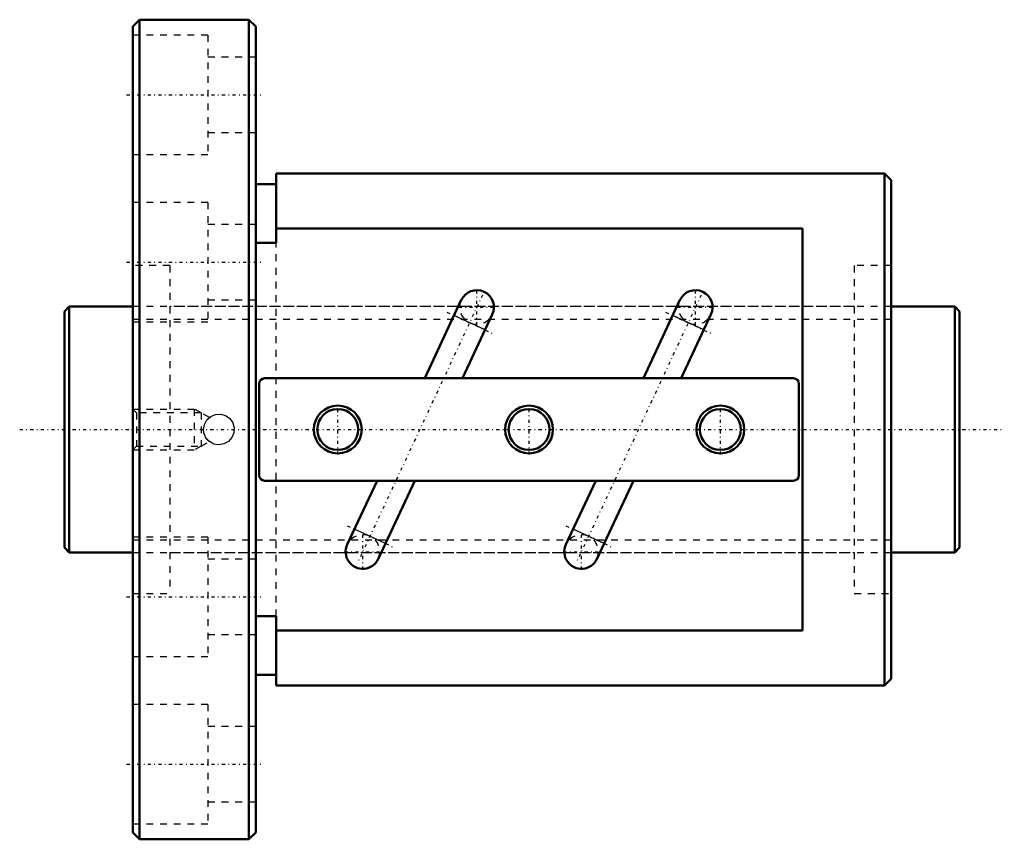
# Model space of a CAD drawing. Header units: millimetres. Extents: x -7 to 138, y -60 to 60.
import ezdxf

# ---------------------------------------------------------------- set-up
doc = ezdxf.new("R2010")
doc.units = ezdxf.units.MM
doc.linetypes.add('Center', pattern=[1.5, 0.45, -0.5, 0.05, -0.5])
doc.linetypes.add('Dashed', pattern=[2, 1, -1])
for name, color, linetype, lineweight in [('2d ConnectionPoints', 7, 'Continuous', 50), ('AM_0', 7, 'Continuous', 50), ('AM_4', 3, 'Continuous', 25), ('AM_5', 3, 'Continuous', 25), ('AM_7', 7, 'Center', 25), ('AM_9', 6, 'Dashed', 25)]:
    doc.layers.add(name, color=color, linetype=linetype, lineweight=lineweight)

# ---------------------------------------------------------------- blocks, each defined once
blk = doc.blocks.new('1_BNF_3610_5RR_Nut_0_in_BNF3610V_5RRG1_131LC0_000_rev_0')
at = {"layer": 'AM_0'}
for p, q in [((11, 60), (10, 59)), ((27, 60), (11, 60)), ((11, 60), (11, -60)), ((28, 59), (27, 60)), ((27, 60), (27, -60)), ((10, 59), (10, -59)), ((28, 59), (28, -59)), ((31, 37.5), (31, 27.35)), ((120, 37.5), (31, 37.5)), ((121, 36.5), (120, 37.5)), ((120, 37.5), (120, -37.5)), ((121, 36.5), (121, -36.5)), ((31, 35.9), (28, 35.9)), ((108, 29.42), (31, 29.42)), ((108, -29.42), (108, 29.42)), ((31, 27.35), (28, 27.35)), ((58.08, 18.96), (52.74, 7.5)), ((90.08, 18.96), (84.74, 7.5)), ((58.25, 7.5), (62.61, 16.84)), ((90.25, 7.5), (94.61, 16.84)), ((106.7, 7.5), (29.3, 7.5)), ((28.5, 6.7), (28.5, -6.7)), ((107.5, -6.7), (107.5, 6.7)), ((29.3, -7.5), (106.7, -7.5)), ((45.75, -7.5), (41.39, -16.84)), ((45.92, -18.96), (51.26, -7.5)), ((77.75, -7.5), (73.39, -16.84)), ((77.92, -18.96), (83.26, -7.5)), ((28, -27.35), (31, -27.35)), ((31, -27.35), (31, -37.5)), ((31, -29.42), (108, -29.42)), ((28, -35.9), (31, -35.9)), ((120, -37.5), (121, -36.5)), ((31, -37.5), (120, -37.5)), ((10, -59), (11, -60)), ((27, -60), (28, -59)), ((11, -60), (27, -60))]:
    blk.add_line(p, q, dxfattribs=at)
for centre, radius in [((40, 0), 3.5), ((40, 0), 3), ((68, 0), 3.5), ((68, 0), 3), ((96, 0), 3.5), ((96, 0), 3)]:
    blk.add_circle(centre, radius, dxfattribs=at)
for centre, radius, start, end in [((60.35, 17.9), 2.5, 335, 155), ((92.35, 17.9), 2.5, 335, 155), ((29.3, 6.7), 0.8, 90, 180), ((106.7, 6.7), 0.8, 0, 90), ((29.3, -6.7), 0.8, 180, 270), ((106.7, -6.7), 0.8, 270, 0), ((43.65, -17.9), 2.5, 155, 335), ((75.65, -17.9), 2.5, 155, 335)]:
    blk.add_arc(centre, radius, start, end, dxfattribs=at)
at = {"layer": 'AM_4'}
for p, q in [((61.56, 14.58), (57.03, 16.69)), ((93.56, 14.58), (89.03, 16.69)), ((46.97, -16.69), (42.44, -14.58)), ((78.97, -16.69), (74.44, -14.58))]:
    blk.add_line(p, q, dxfattribs=at)
at = {"layer": 'AM_5', "linetype": 'Dashed'}
for p, q in [((10, 3), (19, 3)), ((20, 2.46), (19, 3)), ((19, 3), (19, -3)), ((20, -2.46), (19, -3)), ((10, -3), (19, -3))]:
    blk.add_line(p, q, dxfattribs=at)
at = {"layer": 'AM_7'}
for p, q in [((9.1, 49), (28.9, 49)), ((9.1, 24.5), (28.9, 24.5)), ((60.35, 15.28), (60.35, 20.52)), ((92.35, 15.28), (92.35, 20.52)), ((61.18, 19.69), (42.82, -19.69)), ((93.18, 19.69), (74.82, -19.69)), ((57.72, 17.9), (62.97, 17.9)), ((89.72, 17.9), (94.97, 17.9)), ((55.98, 17.18), (62.6, 14.09)), ((87.98, 17.18), (94.6, 14.09)), ((40, -3.67), (40, 3.67)), ((68, -3.67), (68, 3.67)), ((96, -3.67), (96, 3.67)), ((41.4, -14.09), (48.02, -17.18)), ((73.4, -14.09), (80.02, -17.18)), ((43.65, -20.52), (43.65, -15.28)), ((75.65, -20.52), (75.65, -15.28)), ((41.03, -17.9), (46.28, -17.9)), ((73.03, -17.9), (78.28, -17.9)), ((9.1, -24.5), (28.9, -24.5)), ((9.1, -49), (28.9, -49))]:
    blk.add_line(p, q, dxfattribs=at)
at = {"layer": 'AM_9'}
for p, q in [((21, 57.75), (10, 57.75)), ((21, 57.75), (21, 40.25)), ((28, 54.5), (21, 54.5)), ((21, 43.5), (28, 43.5)), ((10, 40.25), (21, 40.25)), ((21, 33.25), (10, 33.25)), ((21, 33.25), (21, 15.75)), ((28, 30), (21, 30)), ((31, -27.35), (31, 27.35)), ((15.4, 24), (10, 24)), ((15.4, 24), (15.4, -24)), ((121, 24), (115.6, 24)), ((115.6, 24), (115.6, -24)), ((21, 19), (28, 19)), ((115.6, 18), (15.4, 18)), ((10, 15.75), (21, 15.75)), ((10.54, 2.46), (10, 3)), ((20, 2.46), (10.54, 2.46)), ((10.54, 2.46), (10.54, -2.46)), ((21.22, 1.78), (20, 2.46)), ((20, 2.46), (20, -2.46)), ((20.36, -0.16), (20.35, 0.04)), ((10, -3), (10.54, -2.46)), ((10.54, -2.46), (20, -2.46)), ((20, -2.46), (21.21, -1.78)), ((21.09, -1.67), (21.17, -1.74)), ((21, -15.75), (10, -15.75)), ((21, -15.75), (21, -33.25)), ((15.4, -18), (115.6, -18)), ((28, -19), (21, -19)), ((10, -24), (15.4, -24)), ((115.6, -24), (121, -24)), ((21, -30), (28, -30)), ((10, -33.25), (21, -33.25)), ((21, -40.25), (10, -40.25)), ((21, -40.25), (21, -57.75)), ((28, -43.5), (21, -43.5)), ((21, -54.5), (28, -54.5)), ((10, -57.75), (21, -57.75))]:
    blk.add_line(p, q, dxfattribs=at)
for points in [[(20.35, 0), (20.48, 0.74), (20.84, 1.4), (21.4, 1.9), (22.1, 2.19), (22.85, 2.24), (23.57, 2.03), (24.19, 1.6), (24.63, 0.98), (24.84, 0.25), (24.79, -0.5), (24.51, -1.19), (24.01, -1.75), (23.35, -2.12), (22.6, -2.25), (21.86, -2.13), (21.21, -1.77), (20.7, -1.21), (20.41, -0.51), (20.35, 0)], [(20.84, 1.4), (20.84, 1.41), (21.1, 1.68), (21.22, 1.78), (21.22, 1.78)], [(21.22, -1.78), (21.18, -1.74), (21, -1.58), (20.7, -1.21), (20.7, -1.21)]]:
    blk.add_lwpolyline(points, dxfattribs=at)
for centre, start, end in [((60.35, 17.9), 155, 335), ((92.35, 17.9), 155, 335), ((43.65, -17.9), 335, 155), ((75.65, -17.9), 335, 155)]:
    blk.add_arc(centre, 2.5, start, end, dxfattribs=at)
blk = doc.blocks.new('2_BNF_3610_5RR000_Shaft_0_in_BNF3610V_5RRG1_131LC0_000_rev_0')
at = {"layer": 'AM_0'}
for p, q in [((0.7, 18), (0, 17.3)), ((0, 17.3), (0, -17.3)), ((10, 18), (0.7, 18)), ((0.7, 18), (0.7, -18)), ((130.3, 18), (121, 18)), ((131, 17.3), (130.3, 18)), ((130.3, 18), (130.3, -18)), ((131, 17.3), (131, -17.3)), ((0, -17.3), (0.7, -18)), ((0.7, -18), (10, -18)), ((121, -18), (130.3, -18)), ((130.3, -18), (131, -17.3))]:
    blk.add_line(p, q, dxfattribs=at)
at = {"layer": 'AM_5', "linetype": 'Dashed'}
for p, q in [((10, 16.1595), (121, 16.1595)), ((10, -16.1595), (121, -16.1595))]:
    blk.add_line(p, q, dxfattribs=at)
at = {"layer": 'AM_7'}
blk.add_line((-6.55, 0), (137.55, 0), dxfattribs=at)
at = {"layer": 'AM_9'}
for p, q in [((121, 18), (10, 18)), ((10, -18), (121, -18))]:
    blk.add_line(p, q, dxfattribs=at)

msp = doc.modelspace()

# ---------------------------------------------------------------- linework, layer by layer
at = {"layer": '2d ConnectionPoints'}
for p in [(0, 0), (10, 0)]:
    msp.add_point(p, dxfattribs=at)

# ---------------------------------------------------------------- block references
for name in ['1_BNF_3610_5RR_Nut_0_in_BNF3610V_5RRG1_131LC0_000_rev_0', '2_BNF_3610_5RR000_Shaft_0_in_BNF3610V_5RRG1_131LC0_000_rev_0']:
    msp.add_blockref(name, (0, 0))

doc.saveas('drawing.dxf')
